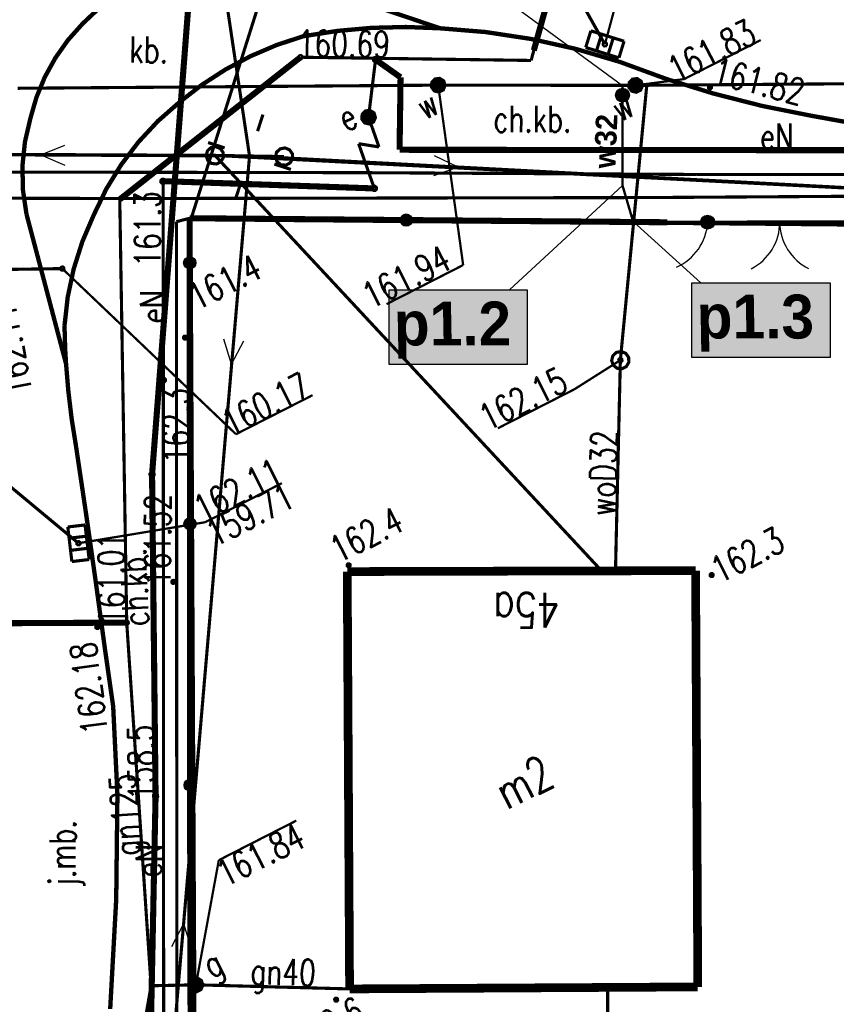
# Model space of a CAD drawing. Extents: x 0 to 7432618, y -40 to 5712028.
# Tile 63 of 165: x 7431204 to 7431227, y 5711632 to 5711661. Entities that reach past the tile are written whole.
import ezdxf
from ezdxf.enums import TextEntityAlignment as Align

# ---------------------------------------------------------------- set-up
doc = ezdxf.new("R2010")
doc.units = 0
doc.header["$MEASUREMENT"] = 0
for name, pattern in [('0', [1.5, 1, -0.5]), ('2218', [1, 0.5, -0.5]), ('3901', [0]), ('5102', [0])]:
    doc.linetypes.add(name, pattern=pattern)
for name, color, linetype in [('Dzialki', 7, 'Continuous'), ('EADTD_T_0', 7, 'Continuous'), ('EGBB_E_T_0', 7, 'Continuous'), ('EGBB_L_0', 7, 'Continuous'), ('OTK_E_T_0', 7, 'Continuous'), ('OTK_E_T_1', 7, 'Continuous'), ('OTK_E_T_3', 7, 'Continuous'), ('OTK_L_0', 7, 'Continuous'), ('OTK_L_1', 7, 'Continuous'), ('OTK_L_2', 7, 'Continuous'), ('OTK_L_4', 7, 'Continuous'), ('OTO_L_0', 7, 'Continuous'), ('OTO_L_1', 7, 'Continuous'), ('OTO_L_2', 7, 'Continuous'), ('OTR_T_0', 7, 'Continuous'), ('OTR_T_1', 7, 'Continuous'), ('P_SUTP_L_0', 7, 'Continuous'), ('rysunek', 7, 'Continuous'), ('SUE_E_T_3', 7, 'Continuous'), ('SUE_T_3', 7, 'Continuous'), ('SUE_T_6', 7, 'Continuous'), ('SUEP_E_T_0', 7, 'Continuous'), ('SUEP_L_0', 7, 'Continuous'), ('SUER_T_0', 7, 'Continuous'), ('SUG_E_T_2', 7, 'Continuous'), ('SUG_T_1', 7, 'Continuous'), ('SUGP_E_T_0', 7, 'Continuous'), ('SUGP_L_0', 7, 'Continuous'), ('SUGR_T_0', 7, 'Continuous'), ('SUK_T_1', 7, 'Continuous'), ('SUKP_L_0', 7, 'Continuous'), ('SUKR_T_0', 7, 'Continuous'), ('SUL_L_1', 7, 'Continuous'), ('SUP_T_0', 7, 'Continuous'), ('SUP_T_2', 7, 'Continuous'), ('SUW_E_T_2', 7, 'Continuous'), ('SUW_T_5', 7, 'Continuous'), ('SUWP_E_T_0', 7, 'Continuous'), ('SUWP_L_0', 7, 'Continuous'), ('SUWR_T_0', 7, 'Continuous'), ('Uzytki', 7, 'Continuous')]:
    doc.layers.add(name, color=color, linetype=linetype)
doc.layers.add('rura PRE', color=7, linetype='Continuous', lineweight=30, true_color=0x000000)
doc.layers.add('woda przyłącze', color=140, linetype='Continuous', lineweight=50)
doc.layers.add('woda sieć', color=150, linetype='Continuous', lineweight=70)
doc.styles.add('25', font='GOTHIC.TTF', dxfattribs={"oblique": 8, "height": 0.35})
doc.styles.add('STYL_ARIAL', font='simplex', dxfattribs={"width": 0.75, "oblique": 0.1})

# ---------------------------------------------------------------- blocks, each defined once
blk = doc.blocks.new('OTOB')
at = {"color": 0}
for centre, start, end in [((-1.5, 0), 0, 63.2606), ((1.5, 0), 116.7394, 180)]:
    blk.add_arc(centre, 1.5, start, end, dxfattribs=at)
blk = doc.blocks.new('KOGR')
at = {"color": 0}
for radius in [0.2, 0.18, 0.16, 0.14, 0.12, 0.1, 0.08, 0.06, 0.04, 0.02]:
    blk.add_circle((0, 0), radius, dxfattribs=at)
blk = doc.blocks.new('OTOF')
at = {"color": 0}
blk.add_arc((1.5, 0), 1.5, 116.7394, 180, dxfattribs=at)
blk = doc.blocks.new('SUCW')
at = {"color": 0}
for radius in [0.2, 0.18, 0.16, 0.14, 0.12, 0.1, 0.08, 0.06, 0.04, 0.02]:
    blk.add_circle((0, 0), radius, dxfattribs=at)

msp = doc.modelspace()

# ---------------------------------------------------------------- hatches: boundary and pattern name
at = {"layer": 'woda sieć', "linetype": 'ByBlock'}
for points in [[(7431226.865, 5711653.039), (7431222.9, 5711653.039), (7431222.9, 5711650.9), (7431226.865, 5711650.9)], [(7431218.165, 5711652.839), (7431214.2, 5711652.839), (7431214.2, 5711650.7), (7431218.165, 5711650.7)]]:
    msp.add_hatch(color=256, dxfattribs=at).paths.add_polyline_path(points)

# ---------------------------------------------------------------- linework, layer by layer
at = {"layer": 'Dzialki', "color": 18, "true_color": 0x000000, "const_width": 0.09}
for points in [[(7431213.495, 5711670.684), (7431208.508, 5711654.877)], [(7431229.731, 5711654.68), (7431208.508, 5711654.877)], [(7431208.508, 5711654.877), (7431208.66, 5711623.655)]]:
    msp.add_lwpolyline(points, dxfattribs=at)
at = {"layer": 'EGBB_L_0', "color": 18, "true_color": 0x000000, "const_width": 0.25}
for points in [[(7431212.995, 5711644.75), (7431213.063, 5711632.765)], [(7431223.067, 5711632.823), (7431223.003, 5711644.777)], [(7431213.063, 5711632.765), (7431223.067, 5711632.823)]]:
    msp.add_lwpolyline(points, dxfattribs=at)
at = {"layer": 'OTK_L_0', "color": 18, "linetype": '0', "true_color": 0x000000, "const_width": 0.09}
for points in [[(7431205.393, 5711660.484), (7431205.84, 5711660.906), (7431206.336, 5711661.267), (7431206.875, 5711661.562), (7431207.447, 5711661.786), (7431208.043, 5711661.935)], [(7431211.515, 5711661.751), (7431215.662, 5711660.352)], [(7431203.893, 5711657.767), (7431204.067, 5711658.371), (7431204.307, 5711658.952), (7431204.611, 5711659.502), (7431204.974, 5711660.015), (7431205.393, 5711660.484)], [(7431215.662, 5711660.352), (7431216.97, 5711660.244), (7431218.268, 5711660.047), (7431219.549, 5711659.763), (7431220.808, 5711659.393)], [(7431226.312, 5711657.843), (7431224.908, 5711658.124), (7431223.52, 5711658.477), (7431222.153, 5711658.9), (7431220.808, 5711659.393)], [(7431203.78, 5711655.016), (7431203.679, 5711655.703), (7431203.664, 5711656.398), (7431203.736, 5711657.09), (7431203.893, 5711657.767)], [(7431233.689, 5711656.955), (7431231.833, 5711657.069), (7431229.983, 5711657.255), (7431228.142, 5711657.513), (7431226.312, 5711657.843)], [(7431204.917, 5711650.713), (7431203.78, 5711655.016)], [(7431205.204, 5711648.345), (7431205.079, 5711649.13), (7431204.984, 5711649.92), (7431204.917, 5711650.713)], [(7431205.291, 5711647.767), (7431205.204, 5711648.345)], [(7431205.377, 5711647.189), (7431205.291, 5711647.767)], [(7431205.463, 5711646.611), (7431205.377, 5711647.189)], [(7431205.547, 5711646.032), (7431205.463, 5711646.611)], [(7431205.63, 5711645.454), (7431205.547, 5711646.032)], [(7431205.712, 5711644.875), (7431205.63, 5711645.454)], [(7431205.793, 5711644.297), (7431205.712, 5711644.875)], [(7431205.873, 5711643.718), (7431205.793, 5711644.297)], [(7431205.952, 5711643.139), (7431205.873, 5711643.718)], [(7431206.03, 5711642.559), (7431205.952, 5711643.139)], [(7431206.271, 5711640.875), (7431206.03, 5711642.559)], [(7431206.393, 5711638.345), (7431206.271, 5711640.875)], [(7431206.358, 5711635.33), (7431206.393, 5711638.345)], [(7431206.185, 5711632.189), (7431206.358, 5711635.33)]]:
    msp.add_lwpolyline(points, dxfattribs=at)
at = {"layer": 'OTK_L_1', "color": 18, "true_color": 0x000000, "const_width": 0.125}
for points in [[(7431205.393, 5711660.484), (7431205.84, 5711660.906), (7431206.336, 5711661.267), (7431206.875, 5711661.562), (7431207.447, 5711661.786), (7431208.043, 5711661.935)], [(7431215.662, 5711660.352), (7431211.515, 5711661.751)], [(7431203.893, 5711657.767), (7431204.067, 5711658.371), (7431204.307, 5711658.952), (7431204.611, 5711659.502), (7431204.974, 5711660.015), (7431205.393, 5711660.484)], [(7431211.738, 5711660.125), (7431212.711, 5711660.276), (7431213.693, 5711660.364), (7431214.678, 5711660.389), (7431215.662, 5711660.352)], [(7431215.662, 5711660.352), (7431216.97, 5711660.244), (7431218.268, 5711660.047), (7431219.549, 5711659.763), (7431220.808, 5711659.393)], [(7431208.179, 5711658.233), (7431208.821, 5711658.73), (7431209.503, 5711659.171), (7431210.22, 5711659.552), (7431210.966, 5711659.871), (7431211.738, 5711660.125)], [(7431226.312, 5711657.843), (7431224.908, 5711658.124), (7431223.52, 5711658.477), (7431222.153, 5711658.9), (7431220.808, 5711659.393)], [(7431205.712, 5711654.99), (7431206.07, 5711655.731), (7431206.5, 5711656.433), (7431206.999, 5711657.088), (7431207.56, 5711657.69), (7431208.179, 5711658.233)], [(7431203.78, 5711655.016), (7431203.679, 5711655.703), (7431203.664, 5711656.398), (7431203.736, 5711657.09), (7431203.893, 5711657.767)], [(7431233.689, 5711656.955), (7431231.833, 5711657.069), (7431229.983, 5711657.255), (7431228.142, 5711657.513), (7431226.312, 5711657.843)], [(7431203.78, 5711655.016), (7431204.917, 5711650.713)], [(7431204.873, 5711651.813), (7431204.965, 5711652.634), (7431205.137, 5711653.442), (7431205.387, 5711654.23), (7431205.712, 5711654.99)], [(7431204.917, 5711650.713), (7431204.896, 5711651.079), (7431204.882, 5711651.446), (7431204.873, 5711651.813)], [(7431205.204, 5711648.345), (7431205.079, 5711649.13), (7431204.984, 5711649.92), (7431204.917, 5711650.713)], [(7431205.204, 5711648.345), (7431205.491, 5711646.418), (7431205.766, 5711644.49), (7431206.03, 5711642.559)], [(7431206.271, 5711640.875), (7431206.03, 5711642.559)], [(7431206.393, 5711638.345), (7431206.271, 5711640.875)], [(7431206.358, 5711635.33), (7431206.393, 5711638.345)], [(7431206.185, 5711632.189), (7431206.358, 5711635.33)]]:
    msp.add_lwpolyline(points, dxfattribs=at)
at = {"layer": 'OTK_L_2', "color": 18, "linetype": '0', "true_color": 0x000000, "const_width": 0.09}
for points in [[(7431211.738, 5711660.125), (7431212.711, 5711660.276), (7431213.693, 5711660.364), (7431214.678, 5711660.389), (7431215.662, 5711660.352)], [(7431215.662, 5711660.352), (7431216.97, 5711660.244), (7431218.268, 5711660.047), (7431219.549, 5711659.763), (7431220.808, 5711659.393)], [(7431208.179, 5711658.233), (7431208.821, 5711658.73), (7431209.503, 5711659.171), (7431210.22, 5711659.552), (7431210.966, 5711659.871), (7431211.738, 5711660.125)], [(7431226.312, 5711657.843), (7431224.908, 5711658.124), (7431223.52, 5711658.477), (7431222.153, 5711658.9), (7431220.808, 5711659.393)], [(7431205.712, 5711654.99), (7431206.07, 5711655.731), (7431206.5, 5711656.433), (7431206.999, 5711657.088), (7431207.56, 5711657.69), (7431208.179, 5711658.233)], [(7431233.689, 5711656.955), (7431231.833, 5711657.069), (7431229.983, 5711657.255), (7431228.142, 5711657.513), (7431226.312, 5711657.843)], [(7431204.873, 5711651.813), (7431204.965, 5711652.634), (7431205.137, 5711653.442), (7431205.387, 5711654.23), (7431205.712, 5711654.99)], [(7431208.088, 5711654.798), (7431208.47, 5711654.897)], [(7431208.106, 5711623.653), (7431208.088, 5711654.798)], [(7431208.47, 5711654.897), (7431222.192, 5711654.781)], [(7431222.192, 5711654.781), (7431227.496, 5711654.795)], [(7431204.917, 5711650.713), (7431204.896, 5711651.079), (7431204.882, 5711651.446), (7431204.873, 5711651.813)], [(7431205.204, 5711648.345), (7431205.079, 5711649.13), (7431204.984, 5711649.92), (7431204.917, 5711650.713)], [(7431205.204, 5711648.345), (7431205.491, 5711646.418), (7431205.766, 5711644.49), (7431206.03, 5711642.559)], [(7431206.03, 5711642.559), (7431206.271, 5711640.875)], [(7431206.271, 5711640.875), (7431206.393, 5711638.345)], [(7431206.393, 5711638.345), (7431206.358, 5711635.33)], [(7431206.358, 5711635.33), (7431206.185, 5711632.189)]]:
    msp.add_lwpolyline(points, dxfattribs=at)
at = {"layer": 'OTK_L_4', "color": 18, "linetype": '0', "true_color": 0x000000, "const_width": 0.09}
for points in [[(7431205.393, 5711660.484), (7431205.84, 5711660.906), (7431206.336, 5711661.267), (7431206.875, 5711661.562), (7431207.447, 5711661.786), (7431208.043, 5711661.935)], [(7431215.662, 5711660.352), (7431211.515, 5711661.751)], [(7431203.893, 5711657.767), (7431204.067, 5711658.371), (7431204.307, 5711658.952), (7431204.611, 5711659.502), (7431204.974, 5711660.015), (7431205.393, 5711660.484)], [(7431211.738, 5711660.125), (7431212.711, 5711660.276), (7431213.693, 5711660.364), (7431214.678, 5711660.389), (7431215.662, 5711660.352)], [(7431208.179, 5711658.233), (7431208.821, 5711658.73), (7431209.503, 5711659.171), (7431210.22, 5711659.552), (7431210.966, 5711659.871), (7431211.738, 5711660.125)], [(7431205.712, 5711654.99), (7431206.07, 5711655.731), (7431206.5, 5711656.433), (7431206.999, 5711657.088), (7431207.56, 5711657.69), (7431208.179, 5711658.233)], [(7431203.78, 5711655.016), (7431203.679, 5711655.703), (7431203.664, 5711656.398), (7431203.736, 5711657.09), (7431203.893, 5711657.767)], [(7431203.78, 5711655.016), (7431204.917, 5711650.713)], [(7431204.873, 5711651.813), (7431204.965, 5711652.634), (7431205.137, 5711653.442), (7431205.387, 5711654.23), (7431205.712, 5711654.99)], [(7431204.917, 5711650.713), (7431204.896, 5711651.079), (7431204.882, 5711651.446), (7431204.873, 5711651.813)]]:
    msp.add_lwpolyline(points, dxfattribs=at)
at = {"layer": 'OTO_L_0', "color": 18, "linetype": '3901', "true_color": 0x000000, "const_width": 0.175}
for points in [[(7431222.192, 5711654.781), (7431208.47, 5711654.897)], [(7431208.47, 5711654.897), (7431208.487, 5711632.94)], [(7431208.487, 5711632.94), (7431208.585, 5711623.655)]]:
    msp.add_lwpolyline(points, dxfattribs=at)
at = {"layer": 'OTO_L_0', "color": 18, "true_color": 0x000000}
for centre, radius in [((7431214.692, 5711654.844), 0.175), ((7431214.692, 5711654.844), 0.158), ((7431214.692, 5711654.844), 0.14), ((7431214.692, 5711654.844), 0.122), ((7431214.692, 5711654.844), 0.105), ((7431214.692, 5711654.844), 0.0875), ((7431214.692, 5711654.844), 0.07), ((7431214.692, 5711654.844), 0.0525), ((7431214.692, 5711654.844), 0.035), ((7431208.471, 5711653.619), 0.175), ((7431208.471, 5711653.619), 0.158), ((7431208.471, 5711653.619), 0.14), ((7431208.471, 5711653.619), 0.122), ((7431208.471, 5711653.619), 0.105), ((7431208.471, 5711653.619), 0.0875), ((7431208.471, 5711653.619), 0.07), ((7431208.471, 5711653.619), 0.0525), ((7431208.471, 5711653.619), 0.035), ((7431208.477, 5711646.119), 0.175), ((7431208.477, 5711646.119), 0.158), ((7431208.477, 5711646.119), 0.14), ((7431208.477, 5711646.119), 0.122), ((7431208.477, 5711646.119), 0.105), ((7431208.477, 5711646.119), 0.0875), ((7431208.477, 5711646.119), 0.07), ((7431208.477, 5711646.119), 0.0525), ((7431208.477, 5711646.119), 0.035), ((7431208.483, 5711638.62), 0.175), ((7431208.483, 5711638.62), 0.158), ((7431208.483, 5711638.62), 0.14), ((7431208.483, 5711638.62), 0.122), ((7431208.483, 5711638.62), 0.105), ((7431208.483, 5711638.62), 0.0875), ((7431208.483, 5711638.62), 0.07), ((7431208.483, 5711638.62), 0.0525), ((7431208.483, 5711638.62), 0.035)]:
    msp.add_circle(centre, radius, dxfattribs=at)
at = {"layer": 'OTO_L_1', "color": 18, "true_color": 0x000000, "const_width": 0.09}
for points in [[(7431227.496, 5711654.795), (7431223.348, 5711654.784)], [(7431223.348, 5711654.784), (7431227.496, 5711654.795)]]:
    msp.add_lwpolyline(points, dxfattribs=at)
at = {"layer": 'OTO_L_2', "color": 18, "true_color": 0x000000, "const_width": 0.09}
msp.add_lwpolyline([(7431223.348, 5711654.784), (7431222.192, 5711654.781)], dxfattribs=at)
at = {"layer": 'OTR_T_0', "color": 18, "true_color": 0x000000, "const_width": 0.09}
for points in [[(7431223.396, 5711658.698), (7431223.431, 5711658.7), (7431223.457, 5711658.678), (7431223.46, 5711658.644), (7431223.437, 5711658.617), (7431223.403, 5711658.615), (7431223.377, 5711658.637), (7431223.374, 5711658.671), (7431223.396, 5711658.698)], [(7431207.978, 5711644.495), (7431208.013, 5711644.498), (7431208.039, 5711644.476), (7431208.042, 5711644.441), (7431208.019, 5711644.415), (7431207.985, 5711644.412), (7431207.959, 5711644.435), (7431207.956, 5711644.469), (7431207.978, 5711644.495)], [(7431205.795, 5711643.197), (7431205.829, 5711643.2), (7431205.855, 5711643.178), (7431205.858, 5711643.143), (7431205.836, 5711643.117), (7431205.801, 5711643.114), (7431205.775, 5711643.137), (7431205.773, 5711643.171), (7431205.795, 5711643.197)]]:
    msp.add_lwpolyline(points, dxfattribs=at)
at = {"layer": 'OTR_T_1', "color": 18, "true_color": 0x000000, "const_width": 0.09}
for points in [[(7431208.313, 5711651.509), (7431208.348, 5711651.512), (7431208.374, 5711651.489), (7431208.376, 5711651.455), (7431208.354, 5711651.429), (7431208.32, 5711651.426), (7431208.294, 5711651.449), (7431208.291, 5711651.483), (7431208.313, 5711651.509)], [(7431213.016, 5711644.971), (7431213.05, 5711644.974), (7431213.076, 5711644.952), (7431213.079, 5711644.917), (7431213.056, 5711644.891), (7431213.022, 5711644.888), (7431212.996, 5711644.911), (7431212.993, 5711644.945), (7431213.016, 5711644.971)], [(7431223.444, 5711644.689), (7431223.478, 5711644.692), (7431223.505, 5711644.67), (7431223.507, 5711644.635), (7431223.485, 5711644.609), (7431223.451, 5711644.607), (7431223.424, 5711644.629), (7431223.422, 5711644.663), (7431223.444, 5711644.689)], [(7431212.656, 5711632.496), (7431212.691, 5711632.499), (7431212.717, 5711632.476), (7431212.72, 5711632.442), (7431212.697, 5711632.416), (7431212.663, 5711632.413), (7431212.637, 5711632.435), (7431212.634, 5711632.47), (7431212.656, 5711632.496)]]:
    msp.add_lwpolyline(points, dxfattribs=at)
at = {"layer": 'P_SUTP_L_0', "color": 30, "linetype": '0', "true_color": 0xff9100, "const_width": 0.09}
for points in [[(7431209.193, 5711656.702), (7431172.138, 5711656.875)], [(7431209.193, 5711656.702), (7431220.305, 5711644.77)], [(7431235.522, 5711655.341), (7431209.193, 5711656.702)]]:
    msp.add_lwpolyline(points, dxfattribs=at)
at = {"layer": 'rysunek', "linetype": 'ByBlock'}
for points in [[(7431217.1, 5711661.5), (7431220.904, 5711658.713)], [(7431220.908, 5711655.833), (7431217.655, 5711652.839)], [(7431221.223, 5711654.789), (7431223.153, 5711653.039)]]:
    msp.add_lwpolyline(points, dxfattribs=at)
at = {"layer": 'rysunek', "linetype": 'ByBlock', "transparency": 33554676}
for points in [[(7431222.9, 5711653.039), (7431226.865, 5711653.039), (7431226.865, 5711650.9), (7431222.9, 5711650.9)], [(7431222.9, 5711653.039), (7431226.865, 5711653.039), (7431226.865, 5711650.9), (7431222.9, 5711650.9)], [(7431214.2, 5711652.839), (7431218.165, 5711652.839), (7431218.165, 5711650.7), (7431214.2, 5711650.7)], [(7431214.2, 5711652.839), (7431218.165, 5711652.839), (7431218.165, 5711650.7), (7431214.2, 5711650.7)]]:
    msp.add_lwpolyline(points, close=True, dxfattribs=at)
at = {"layer": 'SUE_T_3', "color": 18, "true_color": 0x000000, "const_width": 0.09}
for points in [[(7431210.419, 5711657.398), (7431210.574, 5711657.873)], [(7431209.474, 5711656.916), (7431208.999, 5711657.071)], [(7431209.08, 5711656.925), (7431209.218, 5711656.951), (7431209.349, 5711656.898), (7431209.43, 5711656.783), (7431209.436, 5711656.642), (7431209.365, 5711656.52), (7431209.239, 5711656.456), (7431209.099, 5711656.47), (7431208.989, 5711656.558), (7431208.943, 5711656.691), (7431208.977, 5711656.828), (7431209.08, 5711656.925)], [(7431211.068, 5711656.89), (7431211.207, 5711656.916), (7431211.337, 5711656.863), (7431211.419, 5711656.748), (7431211.425, 5711656.607), (7431211.354, 5711656.485), (7431211.228, 5711656.421), (7431211.088, 5711656.435), (7431210.978, 5711656.523), (7431210.932, 5711656.656), (7431210.966, 5711656.793), (7431211.068, 5711656.89)], [(7431210.176, 5711656.707), (7431210.195, 5711656.708), (7431210.21, 5711656.696), (7431210.211, 5711656.677), (7431210.199, 5711656.662), (7431210.18, 5711656.661), (7431210.165, 5711656.673), (7431210.164, 5711656.692), (7431210.176, 5711656.707)], [(7431210.901, 5711656.453), (7431211.376, 5711656.298)], [(7431209.956, 5711655.971), (7431209.801, 5711655.496)]]:
    msp.add_lwpolyline(points, dxfattribs=at)
at = {"layer": 'SUE_T_6', "color": 1, "true_color": 0xff0000, "const_width": 0.09}
for points in [[(7431213.516, 5711657.979), (7431213.652, 5711657.995), (7431213.766, 5711657.921), (7431213.806, 5711657.79), (7431213.753, 5711657.664), (7431213.631, 5711657.602), (7431213.498, 5711657.633), (7431213.415, 5711657.742), (7431213.423, 5711657.878), (7431213.516, 5711657.979)], [(7431213.527, 5711657.956), (7431213.646, 5711657.971), (7431213.746, 5711657.906), (7431213.781, 5711657.791), (7431213.735, 5711657.681), (7431213.628, 5711657.627), (7431213.511, 5711657.654), (7431213.439, 5711657.749), (7431213.446, 5711657.869), (7431213.527, 5711657.956)], [(7431213.539, 5711657.934), (7431213.653, 5711657.943), (7431213.74, 5711657.868), (7431213.749, 5711657.754), (7431213.675, 5711657.667), (7431213.56, 5711657.658), (7431213.473, 5711657.732), (7431213.464, 5711657.847), (7431213.539, 5711657.934)], [(7431213.55, 5711657.912), (7431213.645, 5711657.919), (7431213.718, 5711657.857), (7431213.726, 5711657.762), (7431213.663, 5711657.689), (7431213.568, 5711657.681), (7431213.495, 5711657.744), (7431213.488, 5711657.839), (7431213.55, 5711657.912)], [(7431213.561, 5711657.889), (7431213.638, 5711657.895), (7431213.696, 5711657.846), (7431213.702, 5711657.769), (7431213.652, 5711657.711), (7431213.576, 5711657.705), (7431213.518, 5711657.755), (7431213.512, 5711657.831), (7431213.561, 5711657.889)], [(7431213.573, 5711657.867), (7431213.63, 5711657.872), (7431213.673, 5711657.834), (7431213.678, 5711657.777), (7431213.641, 5711657.733), (7431213.584, 5711657.729), (7431213.54, 5711657.766), (7431213.535, 5711657.823), (7431213.573, 5711657.867)], [(7431213.584, 5711657.845), (7431213.622, 5711657.848), (7431213.651, 5711657.823), (7431213.654, 5711657.785), (7431213.629, 5711657.756), (7431213.591, 5711657.753), (7431213.562, 5711657.778), (7431213.559, 5711657.816), (7431213.584, 5711657.845)], [(7431213.595, 5711657.823), (7431213.614, 5711657.824), (7431213.629, 5711657.812), (7431213.63, 5711657.793), (7431213.618, 5711657.778), (7431213.599, 5711657.777), (7431213.584, 5711657.789), (7431213.583, 5711657.808), (7431213.595, 5711657.823)], [(7431213.603, 5711657.807), (7431213.609, 5711657.807), (7431213.613, 5711657.804), (7431213.614, 5711657.798), (7431213.61, 5711657.794), (7431213.604, 5711657.793), (7431213.6, 5711657.797), (7431213.6, 5711657.803), (7431213.603, 5711657.807)]]:
    msp.add_lwpolyline(points, dxfattribs=at)
at = {"layer": 'SUEP_L_0', "color": 1, "true_color": 0xff0000}
for p, q in [((7431204.188, 5711656.715), (7431204.882, 5711656.998)), ((7431204.188, 5711656.715), (7431204.879, 5711656.424)), ((7431216.179, 5711656.367), (7431215.502, 5711656.69)), ((7431216.179, 5711656.367), (7431215.472, 5711656.117)), ((7431209.674, 5711650.706), (7431209.448, 5711651.421)), ((7431209.674, 5711650.706), (7431210.02, 5711651.372)), ((7431208.295, 5711634.638), (7431207.949, 5711633.972)), ((7431208.295, 5711634.638), (7431208.521, 5711633.923))]:
    msp.add_line(p, q, dxfattribs=at)
at = {"layer": 'SUEP_L_0', "color": 1, "linetype": '5102', "true_color": 0xff0000, "const_width": 0.09}
for points in [[(7431204.967, 5711691.648), (7431210.188, 5711656.684)], [(7431210.188, 5711656.684), (7431172.138, 5711656.875)], [(7431207.781, 5711628.66), (7431210.188, 5711656.684)], [(7431210.188, 5711656.684), (7431235.522, 5711655.341)]]:
    msp.add_lwpolyline(points, dxfattribs=at)
at = {"layer": 'SUEP_L_0', "color": 1, "true_color": 0xff0000, "const_width": 0.09}
for points in [[(7431208.459, 5711661.361), (7431207.388, 5711647.538)], [(7431213.607, 5711657.8), (7431213.809, 5711659.452)], [(7431213.809, 5711659.452), (7431214.528, 5711658.943)], [(7431214.528, 5711658.943), (7431214.499, 5711656.863)], [(7431213.908, 5711656.944), (7431213.607, 5711657.8)], [(7431213.774, 5711655.753), (7431213.322, 5711657.038)], [(7431213.322, 5711657.038), (7431213.908, 5711656.944)], [(7431214.499, 5711656.863), (7431231.163, 5711656.847)], [(7431213.297, 5711656.206), (7431202.603, 5711656.223)], [(7431223.02, 5711656.154), (7431213.297, 5711656.206)], [(7431207.708, 5711655.962), (7431213.774, 5711655.753)], [(7431207.725, 5711623.652), (7431207.708, 5711655.962)], [(7431235.225, 5711656.144), (7431223.02, 5711656.154)], [(7431206.818, 5711655.463), (7431197.019, 5711655.487)], [(7431221.652, 5711655.491), (7431206.818, 5711655.463)], [(7431238.892, 5711655.6), (7431221.652, 5711655.491)], [(7431207.388, 5711647.538), (7431207.489, 5711638.308)], [(7431207.489, 5711638.308), (7431207.307, 5711629.349)]]:
    msp.add_lwpolyline(points, dxfattribs=at)
at = {"layer": 'SUER_T_0', "color": 1, "true_color": 0xff0000, "const_width": 0.09}
for points in [[(7431213.78, 5711659.508), (7431213.828, 5711659.512), (7431213.864, 5711659.48), (7431213.868, 5711659.433), (7431213.837, 5711659.396), (7431213.789, 5711659.393), (7431213.753, 5711659.424), (7431213.749, 5711659.471), (7431213.78, 5711659.508)], [(7431207.671, 5711656.013), (7431207.719, 5711656.017), (7431207.755, 5711655.986), (7431207.759, 5711655.938), (7431207.728, 5711655.902), (7431207.68, 5711655.898), (7431207.644, 5711655.929), (7431207.64, 5711655.977), (7431207.671, 5711656.013)], [(7431213.746, 5711655.809), (7431213.794, 5711655.813), (7431213.83, 5711655.782), (7431213.834, 5711655.734), (7431213.803, 5711655.698), (7431213.755, 5711655.694), (7431213.719, 5711655.725), (7431213.715, 5711655.773), (7431213.746, 5711655.809)], [(7431207.683, 5711650.305), (7431207.731, 5711650.308), (7431207.767, 5711650.277), (7431207.771, 5711650.23), (7431207.74, 5711650.193), (7431207.692, 5711650.189), (7431207.656, 5711650.22), (7431207.652, 5711650.268), (7431207.683, 5711650.305)], [(7431207.359, 5711647.594), (7431207.407, 5711647.598), (7431207.443, 5711647.567), (7431207.447, 5711647.519), (7431207.416, 5711647.483), (7431207.368, 5711647.479), (7431207.332, 5711647.51), (7431207.328, 5711647.558), (7431207.359, 5711647.594)], [(7431207.461, 5711638.364), (7431207.508, 5711638.368), (7431207.545, 5711638.337), (7431207.548, 5711638.289), (7431207.517, 5711638.253), (7431207.47, 5711638.249), (7431207.433, 5711638.28), (7431207.43, 5711638.328), (7431207.461, 5711638.364)]]:
    msp.add_lwpolyline(points, dxfattribs=at)
at = {"layer": 'SUG_T_1', "color": 56, "true_color": 0x808000, "const_width": 0.09}
for points in [[(7431208.557, 5711633.062), (7431208.693, 5711633.078), (7431208.808, 5711633.004), (7431208.848, 5711632.873), (7431208.794, 5711632.747), (7431208.673, 5711632.685), (7431208.539, 5711632.716), (7431208.457, 5711632.825), (7431208.464, 5711632.962), (7431208.557, 5711633.062)], [(7431208.569, 5711633.039), (7431208.688, 5711633.054), (7431208.788, 5711632.989), (7431208.823, 5711632.874), (7431208.776, 5711632.764), (7431208.67, 5711632.71), (7431208.553, 5711632.737), (7431208.481, 5711632.832), (7431208.487, 5711632.952), (7431208.569, 5711633.039)], [(7431208.58, 5711633.017), (7431208.695, 5711633.026), (7431208.782, 5711632.952), (7431208.791, 5711632.837), (7431208.716, 5711632.75), (7431208.602, 5711632.741), (7431208.515, 5711632.815), (7431208.506, 5711632.93), (7431208.58, 5711633.017)], [(7431208.591, 5711632.995), (7431208.687, 5711633.002), (7431208.76, 5711632.94), (7431208.767, 5711632.845), (7431208.705, 5711632.772), (7431208.61, 5711632.765), (7431208.537, 5711632.827), (7431208.529, 5711632.922), (7431208.591, 5711632.995)], [(7431208.603, 5711632.973), (7431208.679, 5711632.979), (7431208.737, 5711632.929), (7431208.743, 5711632.853), (7431208.694, 5711632.794), (7431208.617, 5711632.788), (7431208.559, 5711632.838), (7431208.553, 5711632.914), (7431208.603, 5711632.973)], [(7431208.614, 5711632.95), (7431208.671, 5711632.955), (7431208.715, 5711632.918), (7431208.72, 5711632.86), (7431208.682, 5711632.817), (7431208.625, 5711632.812), (7431208.581, 5711632.849), (7431208.577, 5711632.907), (7431208.614, 5711632.95)], [(7431208.626, 5711632.928), (7431208.664, 5711632.931), (7431208.693, 5711632.906), (7431208.696, 5711632.868), (7431208.671, 5711632.839), (7431208.633, 5711632.836), (7431208.604, 5711632.861), (7431208.601, 5711632.899), (7431208.626, 5711632.928)], [(7431208.637, 5711632.906), (7431208.656, 5711632.907), (7431208.671, 5711632.895), (7431208.672, 5711632.876), (7431208.66, 5711632.861), (7431208.641, 5711632.86), (7431208.626, 5711632.872), (7431208.624, 5711632.891), (7431208.637, 5711632.906)], [(7431208.645, 5711632.89), (7431208.65, 5711632.89), (7431208.655, 5711632.887), (7431208.655, 5711632.881), (7431208.652, 5711632.877), (7431208.646, 5711632.877), (7431208.642, 5711632.88), (7431208.641, 5711632.886), (7431208.645, 5711632.89)]]:
    msp.add_lwpolyline(points, dxfattribs=at)
at = {"layer": 'SUGP_L_0', "color": 56, "true_color": 0x808000, "const_width": 0.09}
for points in [[(7431221.242, 5711670.063), (7431218.355, 5711659.715)], [(7431218.355, 5711659.715), (7431218.277, 5711659.428)], [(7431211.653, 5711659.521), (7431206.46, 5711655.438)], [(7431218.277, 5711659.428), (7431211.653, 5711659.521)], [(7431206.46, 5711655.438), (7431206.66, 5711643.284)], [(7431194.299, 5711643.226), (7431206.66, 5711643.284)], [(7431206.66, 5711643.284), (7431207.36, 5711632.856)], [(7431207.36, 5711632.856), (7431206.34, 5711627.016)], [(7431208.648, 5711632.883), (7431207.36, 5711632.856)], [(7431208.648, 5711632.883), (7431213.063, 5711632.765)]]:
    msp.add_lwpolyline(points, dxfattribs=at)
at = {"layer": 'SUGR_T_0', "color": 56, "true_color": 0x808000, "const_width": 0.065}
for points in [[(7431211.624, 5711659.576), (7431211.672, 5711659.58), (7431211.708, 5711659.549), (7431211.712, 5711659.501), (7431211.681, 5711659.465), (7431211.633, 5711659.461), (7431211.597, 5711659.492), (7431211.593, 5711659.54), (7431211.624, 5711659.576)], [(7431206.631, 5711643.34), (7431206.679, 5711643.344), (7431206.715, 5711643.313), (7431206.719, 5711643.265), (7431206.688, 5711643.229), (7431206.64, 5711643.225), (7431206.604, 5711643.256), (7431206.6, 5711643.304), (7431206.631, 5711643.34)], [(7431209.306, 5711636.463), (7431211.531, 5711637.597)], [(7431208.648, 5711632.883), (7431209.306, 5711636.463)], [(7431208.62, 5711632.939), (7431208.668, 5711632.943), (7431208.704, 5711632.912), (7431208.708, 5711632.864), (7431208.677, 5711632.828), (7431208.629, 5711632.824), (7431208.593, 5711632.855), (7431208.589, 5711632.903), (7431208.62, 5711632.939)]]:
    msp.add_lwpolyline(points, dxfattribs=at)
at = {"layer": 'SUK_T_1', "color": 36, "true_color": 0x803300, "const_width": 0.09}
for points in [[(7431219.846, 5711659.802), (7431219.995, 5711660.279)], [(7431219.995, 5711660.279), (7431220.949, 5711659.98)], [(7431220.305, 5711660.182), (7431220.156, 5711659.705)], [(7431220.639, 5711660.077), (7431220.49, 5711659.6)], [(7431220.949, 5711659.98), (7431220.8, 5711659.503)], [(7431220.8, 5711659.503), (7431219.846, 5711659.802)], [(7431204.967, 5711646.031), (7431205.463, 5711646.089)], [(7431205.084, 5711645.038), (7431204.967, 5711646.031)], [(7431205.463, 5711646.089), (7431205.581, 5711645.096)], [(7431205.005, 5711645.708), (7431205.502, 5711645.767)], [(7431205.046, 5711645.36), (7431205.543, 5711645.419)], [(7431205.581, 5711645.096), (7431205.084, 5711645.038)]]:
    msp.add_lwpolyline(points, dxfattribs=at)
at = {"layer": 'SUKP_L_0', "color": 36, "true_color": 0x803300, "const_width": 0.09}
for points in [[(7431216.544, 5711666.772), (7431220.398, 5711659.891)], [(7431195.948, 5711653.315), (7431204.809, 5711653.451)], [(7431205.274, 5711645.564), (7431195.948, 5711653.315)]]:
    msp.add_lwpolyline(points, dxfattribs=at)
at = {"layer": 'SUKR_T_0', "color": 36, "true_color": 0x803300, "const_width": 0.065}
for points in [[(7431220.398, 5711659.891), (7431220.925, 5711661.848)], [(7431220.369, 5711659.947), (7431220.417, 5711659.951), (7431220.453, 5711659.92), (7431220.457, 5711659.872), (7431220.426, 5711659.836), (7431220.378, 5711659.832), (7431220.342, 5711659.863), (7431220.338, 5711659.911), (7431220.369, 5711659.947)], [(7431204.781, 5711653.506), (7431204.828, 5711653.51), (7431204.865, 5711653.479), (7431204.869, 5711653.431), (7431204.837, 5711653.395), (7431204.79, 5711653.391), (7431204.753, 5711653.422), (7431204.75, 5711653.47), (7431204.781, 5711653.506)], [(7431204.809, 5711653.451), (7431209.799, 5711648.695)], [(7431209.799, 5711648.695), (7431212, 5711649.816)], [(7431208.916, 5711646.168), (7431211.117, 5711647.289)], [(7431205.274, 5711645.564), (7431208.916, 5711646.168)], [(7431205.245, 5711645.619), (7431205.293, 5711645.623), (7431205.33, 5711645.592), (7431205.333, 5711645.544), (7431205.302, 5711645.508), (7431205.255, 5711645.504), (7431205.218, 5711645.535), (7431205.214, 5711645.583), (7431205.245, 5711645.619)]]:
    msp.add_lwpolyline(points, dxfattribs=at)
at = {"layer": 'SUL_L_1', "color": 18, "true_color": 0x000000, "const_width": 0.175}
for points in [[(7431218.355, 5711659.715), (7431221.242, 5711670.063)], [(7431208.459, 5711661.361), (7431207.388, 5711647.538)], [(7431206.46, 5711655.438), (7431211.653, 5711659.521)], [(7431213.809, 5711659.452), (7431214.528, 5711658.943)], [(7431214.528, 5711658.943), (7431214.499, 5711656.863)], [(7431214.499, 5711656.863), (7431231.163, 5711656.847)], [(7431213.774, 5711655.753), (7431207.708, 5711655.962)], [(7431207.388, 5711647.538), (7431207.489, 5711638.308)], [(7431206.66, 5711643.284), (7431194.299, 5711643.226)], [(7431207.489, 5711638.308), (7431207.307, 5711629.349)]]:
    msp.add_lwpolyline(points, dxfattribs=at)
at = {"layer": 'SUP_T_0', "color": 5, "true_color": 0x0000ff, "const_width": 0.09}
msp.add_lwpolyline([(7431220.729, 5711651.044), (7431220.867, 5711651.07), (7431220.998, 5711651.017), (7431221.079, 5711650.902), (7431221.085, 5711650.761), (7431221.014, 5711650.639), (7431220.888, 5711650.575), (7431220.748, 5711650.589), (7431220.638, 5711650.677), (7431220.592, 5711650.81), (7431220.626, 5711650.947), (7431220.729, 5711651.044)], dxfattribs=at)
at = {"layer": 'SUP_T_2', "color": 18, "true_color": 0x000000, "const_width": 0.09}
for points in [[(7431209.08, 5711656.925), (7431209.218, 5711656.951), (7431209.349, 5711656.898), (7431209.43, 5711656.783), (7431209.436, 5711656.642), (7431209.365, 5711656.52), (7431209.239, 5711656.456), (7431209.099, 5711656.47), (7431208.989, 5711656.558), (7431208.943, 5711656.691), (7431208.977, 5711656.828), (7431209.08, 5711656.925)], [(7431211.068, 5711656.89), (7431211.207, 5711656.916), (7431211.337, 5711656.863), (7431211.419, 5711656.748), (7431211.425, 5711656.607), (7431211.354, 5711656.485), (7431211.228, 5711656.421), (7431211.088, 5711656.435), (7431210.978, 5711656.523), (7431210.932, 5711656.656), (7431210.966, 5711656.793), (7431211.068, 5711656.89)]]:
    msp.add_lwpolyline(points, dxfattribs=at)
at = {"layer": 'SUP_T_2', "color": 18, "linetype": '0', "true_color": 0x000000, "const_width": 0.09}
msp.add_lwpolyline([(7431211.182, 5711656.667), (7431209.193, 5711656.702)], dxfattribs=at)
at = {"layer": 'SUW_T_5', "color": 5, "true_color": 0x0000ff, "const_width": 0.09}
for points in [[(7431215.517, 5711658.897), (7431215.653, 5711658.914), (7431215.768, 5711658.839), (7431215.807, 5711658.708), (7431215.754, 5711658.583), (7431215.632, 5711658.52), (7431215.499, 5711658.551), (7431215.416, 5711658.66), (7431215.424, 5711658.797), (7431215.517, 5711658.897)], [(7431215.528, 5711658.875), (7431215.647, 5711658.889), (7431215.747, 5711658.824), (7431215.783, 5711658.71), (7431215.736, 5711658.6), (7431215.629, 5711658.545), (7431215.512, 5711658.572), (7431215.44, 5711658.668), (7431215.447, 5711658.787), (7431215.528, 5711658.875)], [(7431215.54, 5711658.853), (7431215.654, 5711658.862), (7431215.741, 5711658.787), (7431215.75, 5711658.673), (7431215.676, 5711658.585), (7431215.561, 5711658.576), (7431215.474, 5711658.651), (7431215.465, 5711658.765), (7431215.54, 5711658.853)], [(7431215.551, 5711658.83), (7431215.646, 5711658.838), (7431215.719, 5711658.776), (7431215.727, 5711658.68), (7431215.664, 5711658.608), (7431215.569, 5711658.6), (7431215.496, 5711658.662), (7431215.489, 5711658.758), (7431215.551, 5711658.83)], [(7431215.562, 5711658.808), (7431215.639, 5711658.814), (7431215.697, 5711658.764), (7431215.703, 5711658.688), (7431215.653, 5711658.63), (7431215.577, 5711658.624), (7431215.519, 5711658.674), (7431215.513, 5711658.75), (7431215.562, 5711658.808)], [(7431215.574, 5711658.786), (7431215.631, 5711658.79), (7431215.675, 5711658.753), (7431215.679, 5711658.696), (7431215.642, 5711658.652), (7431215.585, 5711658.648), (7431215.541, 5711658.685), (7431215.536, 5711658.742), (7431215.574, 5711658.786)], [(7431215.585, 5711658.763), (7431215.623, 5711658.767), (7431215.652, 5711658.742), (7431215.655, 5711658.703), (7431215.63, 5711658.674), (7431215.592, 5711658.671), (7431215.563, 5711658.696), (7431215.56, 5711658.734), (7431215.585, 5711658.763)], [(7431215.596, 5711658.741), (7431215.615, 5711658.743), (7431215.63, 5711658.73), (7431215.632, 5711658.711), (7431215.619, 5711658.697), (7431215.6, 5711658.695), (7431215.585, 5711658.708), (7431215.584, 5711658.727), (7431215.596, 5711658.741)], [(7431221.188, 5711658.891), (7431221.324, 5711658.908), (7431221.438, 5711658.833), (7431221.478, 5711658.702), (7431221.425, 5711658.576), (7431221.303, 5711658.514), (7431221.17, 5711658.545), (7431221.087, 5711658.654), (7431221.094, 5711658.791), (7431221.188, 5711658.891)], [(7431221.199, 5711658.869), (7431221.318, 5711658.883), (7431221.418, 5711658.818), (7431221.453, 5711658.704), (7431221.407, 5711658.593), (7431221.3, 5711658.539), (7431221.183, 5711658.566), (7431221.111, 5711658.662), (7431221.118, 5711658.781), (7431221.199, 5711658.869)], [(7431221.211, 5711658.846), (7431221.325, 5711658.855), (7431221.412, 5711658.781), (7431221.421, 5711658.666), (7431221.347, 5711658.579), (7431221.232, 5711658.57), (7431221.145, 5711658.645), (7431221.136, 5711658.759), (7431221.211, 5711658.846)], [(7431221.222, 5711658.824), (7431221.317, 5711658.832), (7431221.39, 5711658.77), (7431221.398, 5711658.674), (7431221.335, 5711658.601), (7431221.24, 5711658.594), (7431221.167, 5711658.656), (7431221.16, 5711658.751), (7431221.222, 5711658.824)], [(7431221.233, 5711658.802), (7431221.31, 5711658.808), (7431221.368, 5711658.758), (7431221.374, 5711658.682), (7431221.324, 5711658.624), (7431221.248, 5711658.618), (7431221.19, 5711658.667), (7431221.184, 5711658.744), (7431221.233, 5711658.802)], [(7431221.245, 5711658.78), (7431221.302, 5711658.784), (7431221.345, 5711658.747), (7431221.35, 5711658.69), (7431221.313, 5711658.646), (7431221.255, 5711658.641), (7431221.212, 5711658.679), (7431221.207, 5711658.736), (7431221.245, 5711658.78)], [(7431221.256, 5711658.757), (7431221.294, 5711658.76), (7431221.323, 5711658.735), (7431221.326, 5711658.697), (7431221.301, 5711658.668), (7431221.263, 5711658.665), (7431221.234, 5711658.69), (7431221.231, 5711658.728), (7431221.256, 5711658.757)], [(7431215.604, 5711658.725), (7431215.61, 5711658.726), (7431215.614, 5711658.722), (7431215.615, 5711658.717), (7431215.611, 5711658.713), (7431215.606, 5711658.712), (7431215.601, 5711658.716), (7431215.601, 5711658.721), (7431215.604, 5711658.725)], [(7431221.267, 5711658.735), (7431221.286, 5711658.737), (7431221.301, 5711658.724), (7431221.302, 5711658.705), (7431221.29, 5711658.69), (7431221.271, 5711658.689), (7431221.256, 5711658.701), (7431221.255, 5711658.72), (7431221.267, 5711658.735)], [(7431221.275, 5711658.719), (7431221.281, 5711658.72), (7431221.285, 5711658.716), (7431221.285, 5711658.711), (7431221.282, 5711658.706), (7431221.276, 5711658.706), (7431221.272, 5711658.709), (7431221.272, 5711658.715), (7431221.275, 5711658.719)]]:
    msp.add_lwpolyline(points, dxfattribs=at)
at = {"layer": 'SUWP_L_0', "color": 5, "true_color": 0x0000ff, "const_width": 0.09}
for points in [[(7431234.829, 5711658.816), (7431221.601, 5711658.715)], [(7431215.608, 5711658.719), (7431203.523, 5711658.629)], [(7431221.279, 5711658.713), (7431215.608, 5711658.719)], [(7431221.601, 5711658.715), (7431220.842, 5711650.821)], [(7431221.601, 5711658.715), (7431221.279, 5711658.713)], [(7431220.842, 5711650.821), (7431220.702, 5711644.771)], [(7431220.475, 5711632.808), (7431220.504, 5711627.402)]]:
    msp.add_lwpolyline(points, dxfattribs=at)
at = {"layer": 'SUWR_T_0', "color": 5, "true_color": 0x0000ff, "const_width": 0.065}
for points in [[(7431222.675, 5711658.893), (7431224.876, 5711660.014)], [(7431215.579, 5711658.775), (7431215.627, 5711658.778), (7431215.663, 5711658.747), (7431215.667, 5711658.7), (7431215.636, 5711658.663), (7431215.588, 5711658.659), (7431215.552, 5711658.691), (7431215.548, 5711658.738), (7431215.579, 5711658.775)], [(7431221.25, 5711658.768), (7431221.298, 5711658.772), (7431221.334, 5711658.741), (7431221.338, 5711658.693), (7431221.307, 5711658.657), (7431221.259, 5711658.653), (7431221.223, 5711658.684), (7431221.219, 5711658.732), (7431221.25, 5711658.768)], [(7431221.279, 5711658.713), (7431222.675, 5711658.893)], [(7431215.608, 5711658.719), (7431216.326, 5711653.553)], [(7431214.125, 5711652.431), (7431216.326, 5711653.553)], [(7431220.814, 5711650.877), (7431220.861, 5711650.88), (7431220.898, 5711650.849), (7431220.902, 5711650.802), (7431220.87, 5711650.765), (7431220.823, 5711650.762), (7431220.786, 5711650.793), (7431220.783, 5711650.84), (7431220.814, 5711650.877)], [(7431220.842, 5711650.821), (7431219.523, 5711649.986)], [(7431217.322, 5711648.865), (7431219.523, 5711649.986)]]:
    msp.add_lwpolyline(points, dxfattribs=at)
at = {"layer": 'Uzytki', "color": 96, "linetype": '2218', "true_color": 0x008000, "const_width": 0.09}
for points in [[(7431229.731, 5711654.68), (7431208.508, 5711654.877)], [(7431208.508, 5711654.877), (7431208.66, 5711623.655)]]:
    msp.add_lwpolyline(points, dxfattribs=at)
at = {"layer": 'woda przyłącze', "linetype": 'ByBlock'}
msp.add_lwpolyline([(7431220.904, 5711658.713), (7431220.908, 5711655.833), (7431221.221, 5711654.768)], dxfattribs=at)
at = {"layer": 'woda przyłącze', "const_width": 0.25}
msp.add_lwpolyline([(7431223.003, 5711644.777), (7431212.995, 5711644.75)], dxfattribs=at)

# ---------------------------------------------------------------- block references
at = {"layer": 'OTO_L_1', "color": 18, "true_color": 0x000000}
for name, p, rotation in [('KOGR', (7431223.348, 5711654.784), 27), ('OTOB', (7431225.422, 5711654.789), 180.15735)]:
    msp.add_blockref(name, p, dxfattribs=dict(at, rotation=rotation))
at = {"layer": 'OTO_L_2', "color": 18, "true_color": 0x000000, "rotation": 176.8743}
msp.add_blockref('OTOF', (7431223.348, 5711654.784), dxfattribs=at)
at = {"layer": 'rura PRE', "rotation": 17.53284092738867}
msp.add_blockref('SUCW', (7431220.904, 5711658.43), dxfattribs=at)

# ---------------------------------------------------------------- texts
at = {"layer": 'EADTD_T_0', "color": 18, "true_color": 0x000000, "style": 'STYL_ARIAL', "width": 0.75}
msp.add_text('45a', height=1, rotation=180.18, dxfattribs=at).set_placement((7431218.142, 5711644.439), align=Align.BOTTOM_CENTER)
at = {"layer": 'EGBB_E_T_0', "color": 18, "true_color": 0x000000, "style": 'STYL_ARIAL', "width": 0.75}
msp.add_text('m2', height=1, rotation=27, dxfattribs=at).set_placement((7431218.07, 5711638.704), align=Align.MIDDLE_CENTER)
at = {"layer": 'OTK_E_T_0', "color": 18, "true_color": 0x000000, "style": 'STYL_ARIAL', "width": 0.75}
msp.add_text('j.mb.', height=0.75, rotation=89.6609, dxfattribs=at).set_placement((7431204.816, 5711636.662), align=Align.MIDDLE_CENTER)
at = {"layer": 'OTK_E_T_1', "color": 18, "true_color": 0x000000, "style": 'STYL_ARIAL', "width": 0.75}
for rotation, p in [(359.9429, (7431218.313, 5711657.746)), (92.4246, (7431206.879, 5711644.299))]:
    msp.add_text('ch.kb.', height=0.75, rotation=rotation, dxfattribs=at).set_placement(p, align=Align.MIDDLE_CENTER)
at = {"layer": 'OTK_E_T_3', "color": 18, "true_color": 0x000000, "style": 'STYL_ARIAL', "width": 0.75}
msp.add_text('kb.', height=0.75, rotation=359.3632, dxfattribs=at).set_placement((7431207.292, 5711659.737), align=Align.MIDDLE_CENTER)
at = {"layer": 'OTR_T_0', "color": 18, "true_color": 0x000000, "style": 'STYL_ARIAL', "width": 0.75}
for s, rotation, p in [('161.82', 345.7686, (7431223.389, 5711658.569)), ('161.52', 89.6441, (7431208.139, 5711644.327))]:
    msp.add_text(s, height=0.75, rotation=rotation, dxfattribs=at).set_placement(p, align=Align.BOTTOM_LEFT)
msp.add_text('162.11', height=0.75, rotation=100.8877, dxfattribs=at).set_placement((7431203.216, 5711649.746), align=Align.TOP_LEFT)
msp.add_text('162.18', height=0.75, rotation=97.7648, dxfattribs=at).set_placement((7431205.986, 5711642.795), align=Align.BOTTOM_RIGHT)
at = {"layer": 'OTR_T_1', "color": 18, "true_color": 0x000000, "style": 'STYL_ARIAL', "width": 0.75}
for s, p in [('161.4', (7431208.779, 5711652.045)), ('162.4', (7431212.848, 5711644.784)), ('162.3', (7431223.798, 5711644.204))]:
    msp.add_text(s, height=0.75, rotation=27, dxfattribs=at).set_placement(p, align=Align.BOTTOM_LEFT)
msp.add_text('162.6', height=0.75, rotation=27, dxfattribs=at).set_placement((7431213.217, 5711632.567), align=Align.TOP_RIGHT)
at = {"layer": 'SUE_E_T_3', "color": 1, "true_color": 0xff0000, "style": 'STYL_ARIAL', "width": 0.75}
msp.add_text('e', height=0.75, rotation=27, dxfattribs=at).set_placement((7431212.992, 5711657.797), align=Align.MIDDLE_CENTER)
at = {"layer": 'SUEP_E_T_0', "color": 1, "true_color": 0xff0000, "style": 'STYL_ARIAL', "width": 0.75}
for rotation, p in [(359.9429, (7431225.336, 5711657.245)), (90.0293, (7431207.42, 5711652.362)), (90.0293, (7431207.293, 5711636.451))]:
    msp.add_text('eN', height=0.75, rotation=rotation, dxfattribs=at).set_placement(p, align=Align.MIDDLE_CENTER)
at = {"layer": 'SUER_T_0', "color": 1, "true_color": 0xff0000, "style": 'STYL_ARIAL', "width": 0.75}
for s, rotation, p in [('161.3', 90.0293, (7431207.258, 5711655.674)), ('162.3', 90.025, (7431208.08, 5711650.024))]:
    msp.add_text(s, height=0.75, rotation=rotation, dxfattribs=at).set_placement(p, align=Align.MIDDLE_RIGHT)
msp.add_text('158.5', height=0.75, rotation=90.6293, dxfattribs=at).set_placement((7431207.088, 5711638.187), align=Align.MIDDLE_LEFT)
at = {"layer": 'SUG_E_T_2', "color": 56, "true_color": 0x808000, "style": 'STYL_ARIAL', "width": 0.75}
msp.add_text('g', height=0.75, rotation=27, dxfattribs=at).set_placement((7431209.196, 5711632.856), align=Align.BOTTOM_LEFT)
at = {"layer": 'SUGP_E_T_0', "color": 56, "true_color": 0x808000, "style": 'STYL_ARIAL', "width": 0.75}
for s, rotation, p in [('gn125', 93.8446, (7431206.607, 5711637.766)), ('gn40', 358.462, (7431211.155, 5711633.252))]:
    msp.add_text(s, height=0.75, rotation=rotation, dxfattribs=at).set_placement(p, align=Align.MIDDLE_CENTER)
at = {"layer": 'SUGR_T_0', "color": 56, "true_color": 0x808000, "style": 'STYL_ARIAL', "width": 0.75}
for s, rotation, p in [('160.69', 359.1971, (7431211.572, 5711659.925)), ('161.01', 90.7817, (7431206.239, 5711643.212))]:
    msp.add_text(s, height=0.75, rotation=rotation, dxfattribs=at).set_placement(p, align=Align.MIDDLE_LEFT)
msp.add_text('161.84', height=0.75, rotation=27, dxfattribs=at).set_placement((7431209.152, 5711636.352), align=Align.TOP_LEFT)
at = {"layer": 'SUKR_T_0', "color": 36, "true_color": 0x803300, "style": 'STYL_ARIAL', "width": 0.75}
msp.add_text('160.17', height=0.75, rotation=27, dxfattribs=at).set_placement((7431209.74, 5711648.424), align=Align.BOTTOM_LEFT)
for s, p in [('162.11', (7431208.494, 5711646.829)), ('159.71', (7431208.848, 5711646.114))]:
    msp.add_text(s, height=0.75, rotation=27, dxfattribs=at).set_placement(p, align=Align.TOP_LEFT)
at = {"layer": 'SUW_E_T_2', "color": 5, "true_color": 0x0000ff, "style": 'STYL_ARIAL', "width": 0.75}
msp.add_text('w', height=0.75, rotation=27, dxfattribs=at).set_placement((7431215.352, 5711658.616), align=Align.TOP_RIGHT)
msp.add_text('w', height=0.75, rotation=27, dxfattribs=at).set_placement((7431220.93, 5711657.446), align=Align.BOTTOM_LEFT)
at = {"layer": 'SUWP_E_T_0', "color": 5, "true_color": 0x0000ff, "style": 'STYL_ARIAL', "width": 0.75}
msp.add_text('woD32', height=0.75, rotation=88.6769, dxfattribs=at).set_placement((7431220.35, 5711647.579), align=Align.MIDDLE_CENTER)
at = {"layer": 'SUWR_T_0', "color": 5, "true_color": 0x0000ff, "style": 'STYL_ARIAL', "width": 0.75}
msp.add_text('161.83', height=0.75, rotation=27, dxfattribs=at).set_placement((7431222.552, 5711658.569), align=Align.BOTTOM_LEFT)
for s, p in [('161.94', (7431215.702, 5711654.148)), ('162.15', (7431219.055, 5711650.647))]:
    msp.add_text(s, height=0.75, rotation=27, dxfattribs=at).set_placement(p, align=Align.TOP_RIGHT)
at = {"layer": 'woda przyłącze', "insert": (7431220.08, 5711656.347), "char_height": 0.6174, "attachment_point": 1, "rotation": 87.6233, "style": '25'}
msp.add_mtext_dynamic_manual_height_columns('\\fCentury Gothic|b1|i0;\\Q-1;w32', width=7.66298, gutter_width=5, heights=[0], dxfattribs=at)
at = {"layer": 'woda przyłącze', "color": 0, "char_height": 1.26, "attachment_point": 1, "style": '25'}
for s, insert in [('\\fCentury Gothic|b1|i0;\\Q-1;p1.3', (7431223.043, 5711652.704)), ('\\fCentury Gothic|b1|i0;\\Q-1;p1.2', (7431214.343, 5711652.504))]:
    msp.add_mtext_dynamic_manual_height_columns(s, width=15.63873, gutter_width=5, heights=[0], dxfattribs=dict(at, insert=insert))

doc.saveas('drawing.dxf')
